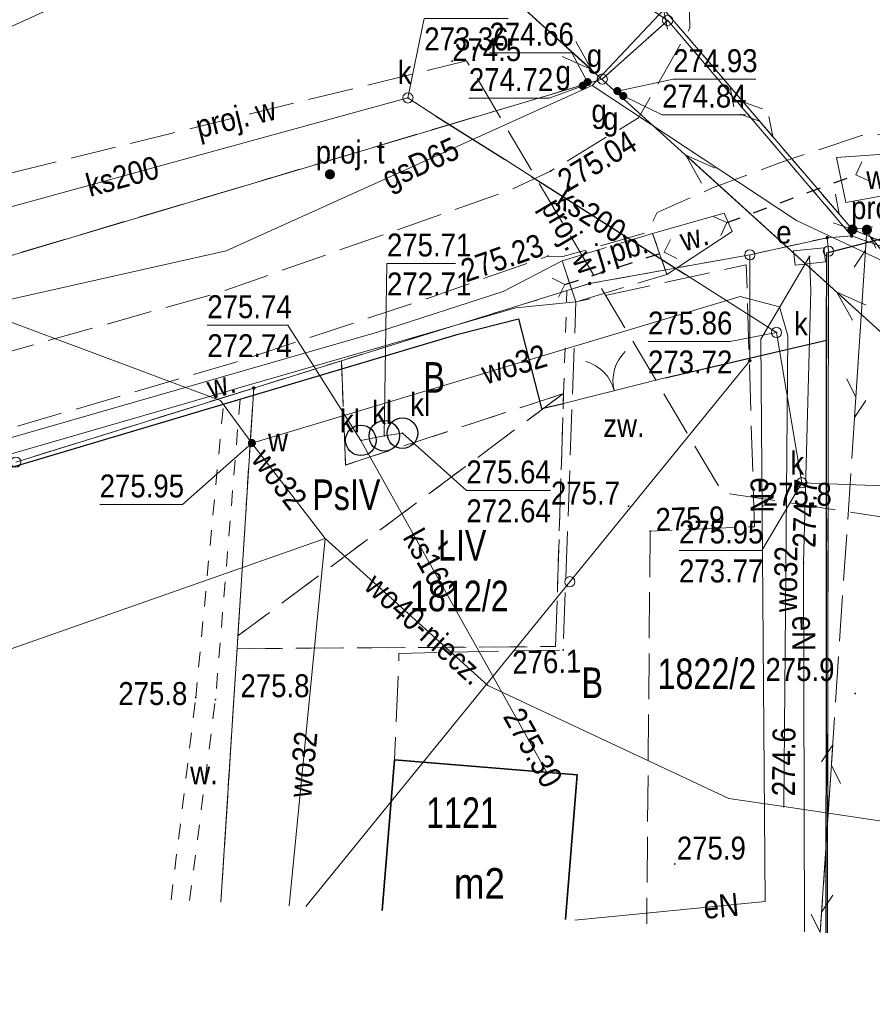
# Model space of a CAD drawing. Header units: metres. Extents: x 8377125 to 8377741, y 5529327 to 5529631.
# Tile 5 of 150: x 8377330 to 8377372, y 5529331 to 5529380. Entities that reach past the tile are written whole.
import ezdxf
from ezdxf.enums import TextEntityAlignment as Align

# ---------------------------------------------------------------- set-up
doc = ezdxf.new("R2010")
doc.units = ezdxf.units.M
doc.header["$MEASUREMENT"] = 0
for name, pattern in [('0.75_0.75', [1.5, 0.75, -0.75]), ('2.25_0.75', [3, 2.25, -0.75]), ('219-1000', [0]), ('egkk-1000', [3, 2.25, -0.75]), ('egug-1000', [1.5, 0.75, -0.75]), ('otkz_1000', [1.4, 0.7, -0.7]), ('otob_1000', [0]), ('suep_nn_1000', [0])]:
    doc.linetypes.add(name, pattern=pattern)
doc.layers.get('0').update_dxf_attribs({"color": 2})
for name, color, linetype, lineweight in [('202-punkt graniczny', 7, 'Continuous', 0), ('210-oznaczenie konturu użytku gruntowego', 7, 'Continuous', 0), ('211-numer działki ewidencyjnej', 7, 'Continuous', 0), ('217-kontur klasyfikacyjny', 7, 'Continuous', 0), ('218-kontur użytku gruntowego', 7, 'Continuous', 0), ('219-działka ewidencyjna', 7, 'Continuous', 0), ('312-budynek ewidencyjny', 7, 'Continuous', 0), ('312-oznaczenie budynku ewidencyjnego', 7, 'Continuous', 0), ('312-oznaczenie budynku ewidencyjnego-Atr117', 7, 'Continuous', 0), ('jezdnia', 7, 'Continuous', 0), ('jezdnia-Atr17', 7, 'Continuous', 0), ('pikieta naturalna', 7, 'Continuous', 0), ('pikieta naturalna-Atr2', 7, 'Continuous', 0), ('pikieta sztuczna', 7, 'Continuous', 0), ('pikieta sztuczna-Atr2', 7, 'Continuous', 0), ('przewód elektroenergetyczny niskiego napięcia', 7, 'Continuous', 0), ('przewód elektroenergetyczny podziemny', 7, 'Continuous', 0), ('przewód elektroenergetyczny podziemny-Atr1', 7, 'Continuous', 0), ('przewód gazowy', 7, 'Continuous', 0), ('przewód gazowy-Atr1', 7, 'Continuous', 0), ('przewód kanalizacyjny', 7, 'Continuous', 0), ('przewód kanalizacyjny-Atr1', 7, 'Continuous', 0), ('przewód telekomunikacyjny napowietrzny - ob. projektowany', 7, 'Continuous', 0), ('przewód wodociągowy', 7, 'Continuous', 0), ('przewód wodociągowy-Atr1', 7, 'Continuous', 0), ('rzędna', 7, 'Continuous', 0), ('rzędna-Atr2', 7, 'Continuous', 0), ('słupek telekomunikacyjny - ob. projektowany', 7, 'Continuous', 0), ('słupek telekomunikacyjny - ob. projektowany-Atr17', 7, 'Continuous', 0)]:
    doc.layers.add(name, color=color, linetype=linetype, lineweight=lineweight)
for name, color, linetype in [('203-punkt graniczny', 7, 'Continuous'), ('brama', 7, 'Continuous'), ('gazowe urządzenie techniczne', 7, 'Continuous'), ('gazowe urządzenie techniczne-Atr17', 7, 'Continuous'), ('obszar utwardzony', 7, 'Continuous'), ('obszar utwardzony-Atr17', 7, 'Continuous'), ('obudowa ochronna przewodu', 7, 'Continuous'), ('ogrodzenie trwałe', 7, 'Continuous'), ('osadnik  szambo', 7, 'Continuous'), ('osadnik  szambo-Atr17', 7, 'Continuous'), ('przepust', 7, 'Continuous'), ('przewód wodociągowy - ob. projektowany', 7, 'Continuous'), ('przewód wodociągowy - ob. projektowany-Atr1', 7, 'Continuous'), ('rzędna-Atr3', 7, 'Continuous'), ('rów melioracyjny (poligon)', 7, 'Continuous'), ('rów melioracyjny (poligon)-Atr17', 7, 'Continuous'), ('rów przydrożny (poligon)', 7, 'Continuous'), ('rów przydrożny (poligon)-Atr17', 7, 'Continuous'), ('studnia kanalizacyjna', 7, 'Continuous'), ('studnia kanalizacyjna-Atr17', 7, 'Continuous'), ('szafa elektroenergetyczna lub kontener', 7, 'Continuous'), ('szafa elektroenergetyczna lub kontener-Atr17', 7, 'Continuous'), ('zasuwa lub zawór', 7, 'Continuous'), ('zasuwa lub zawór-Atr17', 7, 'Continuous')]:
    doc.layers.add(name, color=color, linetype=linetype)
doc.styles.get("Standard").update_dxf_attribs({"font": 'Working1250.shx', "width": 0.75})
doc.linetypes.add('902-1000', pattern='A,5,0,[1,ksztalty.shx,S=1,R=0,X=0,Y=0],5', length=10)

# ---------------------------------------------------------------- blocks, each defined once
blk = doc.blocks.new('PW01')
at = {"linetype": 'Continuous', "lineweight": 13}
h = blk.add_hatch(color=0, dxfattribs=at)
edge = h.paths.add_edge_path()
edge.add_arc((0, 0), 0.045, 0, 360)
blk = doc.blocks.new('US25')
at = {"linetype": 'Continuous', "lineweight": 0}
h = blk.add_hatch(color=0, dxfattribs=at)
edge = h.paths.add_edge_path()
edge.add_arc((0, 0), 0.2, 0, 360)
blk = doc.blocks.new('SUKM')
at = {"color": 0, "linetype": 'Continuous'}
blk.add_circle((0, 0), 0.75, dxfattribs=at)
blk = doc.blocks.new('US15')
at = {"color": 0, "linetype": 'Continuous', "lineweight": 13}
blk.add_circle((0, 0), 0.25, dxfattribs=at)
blk = doc.blocks.new('US18')
at = {"color": 0, "linetype": 'Continuous', "lineweight": 13}
for p, q in [((-0.75, -0.35), (-0.75, 0.35)), ((-0.75, 0.35), (0.75, 0.35)), ((0.75, -0.35), (0.75, 0.35)), ((-0.75, -0.35), (0.75, -0.35))]:
    blk.add_line(p, q, dxfattribs=at)
blk = doc.blocks.new('SUEP1')
at = {"color": 0, "linetype": 'Continuous'}
for p, q in [((5, 0), (3.5, 0.5)), ((15, 0), (13.5, 0.5)), ((0, 0), (5, 0)), ((5, 0), (3.5, -0.5)), ((5, 0), (15, 0)), ((15, 0), (13.5, -0.5))]:
    blk.add_line(p, q, dxfattribs=at)
blk = doc.blocks.new('IB05')
at = {"color": 0, "linetype": 'Continuous', "lineweight": 13}
for q in [(0.495, 0.495), (0.495, -0.495)]:
    blk.add_line((0, 0), q, dxfattribs=at)
blk = doc.blocks.new('OK02')
at = {"color": 0, "linetype": 'Continuous', "lineweight": 0}
for centre, start, end in [((-2, 0), 0, 60), ((2, 0), 120, 180)]:
    blk.add_arc(centre, 2, start, end, dxfattribs=at)
blk = doc.blocks.new('US09')
at = {"linetype": 'Continuous', "lineweight": 0}
h = blk.add_hatch(color=0, dxfattribs=at)
edge = h.paths.add_edge_path()
edge.add_arc((0, 0), 0.25, 0, 360)
blk = doc.blocks.new('SUTP')
at = {"color": 0, "linetype": 'Continuous'}
for p, q in [((0, 0), (0.866, 0.5)), ((9.232, 0), (8.366, 0.5)), ((0, 0), (9.232, 0)), ((1.866, -0.5), (1, 0)), ((7.366, -0.5), (8.232, 0))]:
    blk.add_line(p, q, dxfattribs=at)
blk = doc.blocks.new('203')
at = {"linetype": 'Continuous', "lineweight": 0}
h = blk.add_hatch(color=0, dxfattribs=at)
edge = h.paths.add_edge_path()
edge.add_arc((0, 0), 0.09, 0, 360)
blk = doc.blocks.new('202')
at = {"color": 0, "linetype": 'Continuous', "lineweight": 0}
blk.add_circle((0, 0), 0.25, dxfattribs=at)

msp = doc.modelspace()

# ---------------------------------------------------------------- linework, layer by layer
at = {"layer": '217-kontur klasyfikacyjny', "color": 3, "linetype": 'egkk-1000', "lineweight": 18, "flags": 128}
for points in [[(8377361.72, 5529379.72), (8377345.1, 5529390.69)], [(8377358.51, 5529376.84), (8377361.72, 5529379.72)], [(8377327.13, 5529367.48), (8377358.51, 5529376.84)], [(8377370.75, 5529369.14), (8377369.55, 5529369.05)], [(8377387.39, 5529363.2), (8377370.75, 5529369.14)], [(8377369.55, 5529369.05), (8377369.61, 5529368.39)], [(8377369.61, 5529368.39), (8377369.558, 5529334.92)], [(8377345.7, 5529363.01), (8377341.4, 5529361.67)], [(8377345.91, 5529357.89), (8377345.7, 5529363.01)], [(8377341.4, 5529361.67), (8377329.72, 5529358.03)], [(8377340.62, 5529349.5), (8377341.4, 5529361.67)], [(8377356.61, 5529361.4), (8377340.62, 5529349.5)], [(8377356.61, 5529361.4), (8377345.91, 5529357.89)], [(8377356.22, 5529348.98), (8377356.61, 5529361.4)], [(8377340.62, 5529349.5), (8377340.58, 5529348.87)], [(8377339.788, 5529336.423), (8377340.58, 5529348.87)], [(8377340.58, 5529348.87), (8377356.22, 5529348.98)]]:
    msp.add_lwpolyline(points, dxfattribs=at)
at = {"layer": '218-kontur użytku gruntowego', "color": 3, "linetype": 'egug-1000', "lineweight": 18, "flags": 128}
for points in [[(8377345.1, 5529390.69), (8377361.72, 5529379.72)], [(8377358.51, 5529376.84), (8377361.72, 5529379.72)], [(8377361.72, 5529379.72), (8377370.75, 5529369.14)], [(8377327.13, 5529367.48), (8377358.51, 5529376.84)], [(8377370.75, 5529369.14), (8377369.55, 5529369.05)], [(8377387.39, 5529363.2), (8377370.75, 5529369.14)], [(8377369.55, 5529369.05), (8377365.75, 5529368.21)], [(8377369.61, 5529368.39), (8377369.55, 5529369.05)], [(8377365.75, 5529368.21), (8377357.89, 5529366.8)], [(8377369.558, 5529334.92), (8377369.61, 5529368.39)], [(8377357.89, 5529366.8), (8377356.77, 5529366.45)], [(8377356.77, 5529366.45), (8377345.7, 5529363.01)], [(8377356.61, 5529361.4), (8377356.77, 5529366.45)], [(8377345.7, 5529363.01), (8377341.4, 5529361.67)], [(8377345.7, 5529363.01), (8377345.91, 5529357.89)], [(8377341.4, 5529361.67), (8377329.72, 5529358.03)], [(8377340.62, 5529349.5), (8377341.4, 5529361.67)], [(8377356.61, 5529361.4), (8377340.62, 5529349.5)], [(8377345.91, 5529357.89), (8377356.61, 5529361.4)], [(8377356.61, 5529361.4), (8377356.22, 5529348.98)], [(8377340.58, 5529348.87), (8377340.62, 5529349.5)], [(8377340.58, 5529348.87), (8377339.788, 5529336.423)], [(8377356.22, 5529348.98), (8377340.58, 5529348.87)]]:
    msp.add_lwpolyline(points, dxfattribs=at)
at = {"layer": '219-działka ewidencyjna', "color": 7, "linetype": '219-1000', "lineweight": 18, "flags": 128}
for points in [[(8377361.72, 5529379.72), (8377345.1, 5529390.69)], [(8377361.72, 5529379.72), (8377358.51, 5529376.84)], [(8377370.75, 5529369.14), (8377361.72, 5529379.72)], [(8377358.51, 5529376.84), (8377327.13, 5529367.48)], [(8377370.75, 5529369.14), (8377369.55, 5529369.05)], [(8377387.39, 5529363.2), (8377370.75, 5529369.14)], [(8377369.55, 5529369.05), (8377365.75, 5529368.21)], [(8377369.55, 5529369.05), (8377369.61, 5529368.39)], [(8377365.75, 5529368.21), (8377357.89, 5529366.8)], [(8377365.75, 5529363.01), (8377365.75, 5529368.21)], [(8377369.562, 5529334.92), (8377369.61, 5529368.39)], [(8377357.89, 5529366.8), (8377341.4, 5529361.67)], [(8377365.75, 5529363.01), (8377356.92, 5529352.16)], [(8377329.72, 5529358.03), (8377341.4, 5529361.67)], [(8377339.789, 5529336.423), (8377341.4, 5529361.67)], [(8377356.92, 5529352.16), (8377343.952, 5529336.213)]]:
    msp.add_lwpolyline(points, dxfattribs=at)
at = {"layer": '312-budynek ewidencyjny', "color": 7, "linetype": 'Continuous', "lineweight": 35, "flags": 128}
for points in [[(8377347.708, 5529336.024), (8377348.31, 5529343.41)], [(8377348.31, 5529343.41), (8377357.28, 5529342.68)], [(8377357.28, 5529342.68), (8377356.7, 5529335.57)]]:
    msp.add_lwpolyline(points, dxfattribs=at)
at = {"layer": 'brama', "color": 7, "linetype": 'otob_1000', "lineweight": 18, "flags": 128}
msp.add_lwpolyline([(8377356.6, 5529360.91), (8377361.59, 5529362.17)], dxfattribs=at)
at = {"layer": 'jezdnia', "color": 7, "linetype": '2.25_0.75', "lineweight": 18, "flags": 128}
for points in [[(8377277.695, 5529361.961), (8377278.2, 5529361.93), (8377293.63, 5529360.9), (8377310.5, 5529360.48), (8377319.37, 5529361.35), (8377328.22, 5529363.13), (8377339.71, 5529366.36), (8377354.04, 5529371.41), (8377355.97, 5529372.32), (8377360.29, 5529374.94), (8377362.8, 5529379.34), (8377362.77, 5529380.92), (8377362.54, 5529383), (8377360.4, 5529384.47), (8377349.64, 5529391.82), (8377340.62, 5529398.14), (8377334.24, 5529403.03), (8377329.71, 5529406.95), (8377325.37, 5529411.15), (8377320.6, 5529417.47), (8377313.93, 5529425.79), (8377310.72, 5529429.36), (8377307.38, 5529433.92), (8377292.91, 5529457.08), (8377290.29, 5529460.98), (8377287.39, 5529465.53), (8377285.2, 5529468.73), (8377280.871, 5529475.584)], [(8377443.04, 5529345.94), (8377433.33, 5529347.99), (8377429.84, 5529348.86), (8377424.97, 5529350.27), (8377417.41, 5529352.72), (8377412.73, 5529354.53), (8377406.32, 5529357.3), (8377399.1, 5529360.76), (8377391.2, 5529364.89), (8377382.64, 5529369.9), (8377376.04, 5529374.16), (8377373.14, 5529374.17), (8377371.24, 5529374.06), (8377367.31, 5529372.76), (8377363.92, 5529371.49), (8377361.2, 5529370.29), (8377360.71, 5529369.31), (8377356.58, 5529368.12), (8377355.84, 5529368.15), (8377349.93, 5529366.07), (8377340.52, 5529362.94), (8377329.56, 5529359.72), (8377319.73, 5529357.63), (8377318.78, 5529356.47), (8377313.35, 5529356.09), (8377312.67, 5529356.92), (8377309.78, 5529356.91), (8377294.03, 5529357.27), (8377288.38, 5529357.61), (8377277.604, 5529358.697)]]:
    msp.add_lwpolyline(points, dxfattribs=at)
msp.add_lwpolyline([(8377356.54, 5529367.91), (8377360.98, 5529369.26), (8377361.68, 5529367.25), (8377357.21, 5529365.9)], close=True, dxfattribs=at)
at = {"layer": 'obszar utwardzony', "color": 7, "linetype": '2.25_0.75', "lineweight": 18, "flags": 128}
for points in [[(8377356.7, 5529335.57), (8377357.28, 5529342.68), (8377348.31, 5529343.41), (8377348.53, 5529348.64), (8377356.59, 5529348.81), (8377357.21, 5529365.9), (8377365.58, 5529367.72), (8377365.98, 5529354.86), (8377360.86, 5529354.64)], [(8377360.86, 5529354.64), (8377360.693, 5529335.368)]]:
    msp.add_lwpolyline(points, dxfattribs=at)
at = {"layer": 'obudowa ochronna przewodu', "color": 7, "linetype": 'Continuous', "lineweight": 25, "flags": 128}
for points in [[(8377350.33, 5529375.04), (8377353.71, 5529372.9)], [(8377355.03, 5529372.05), (8377362.59, 5529367.24)]]:
    msp.add_lwpolyline(points, dxfattribs=at)
at = {"layer": 'ogrodzenie trwałe', "color": 7, "linetype": '902-1000', "lineweight": 25, "flags": 128}
for points in [[(8377369.501, 5529334.923), (8377369.52, 5529348.41), (8377369.51, 5529364.02), (8377369.53, 5529368.31), (8377376.5, 5529370.11), (8377382.55, 5529366.38)], [(8377318.96, 5529354.84), (8377329.81, 5529357.87), (8377351.43, 5529364.31), (8377354.39, 5529365.07), (8377355.53, 5529360.66), (8377356.6, 5529360.91)], [(8377361.59, 5529362.17), (8377369.51, 5529364.02)]]:
    msp.add_lwpolyline(points, dxfattribs=at)
at = {"layer": 'przepust', "color": 7, "linetype": 'otkz_1000', "lineweight": 25, "flags": 128}
for points in [[(8377364.62, 5529369.79), (8377370.96, 5529372.14)], [(8377356.67, 5529366.75), (8377361.54, 5529368.34)]]:
    msp.add_lwpolyline(points, dxfattribs=at)
at = {"layer": 'przewód elektroenergetyczny niskiego napięcia', "color": 1, "linetype": 'suep_nn_1000', "lineweight": 18, "flags": 128}
for points in [[(8377311.29, 5529371.1), (8377346.87, 5529387.38)], [(8377346.87, 5529387.38), (8377373.72, 5529363.02)]]:
    msp.add_lwpolyline(points, dxfattribs=at)
at = {"layer": 'przewód elektroenergetyczny podziemny', "color": 1, "linetype": 'Continuous', "lineweight": 18, "flags": 128}
for points in [[(8377368.68, 5529368.13), (8377366.3, 5529364.07), (8377366.51, 5529336.46), (8377357.169, 5529335.546)], [(8377368.68, 5529368.13), (8377368.75, 5529366.45), (8377368.39, 5529353.08), (8377368.436, 5529334.977)]]:
    msp.add_lwpolyline(points, dxfattribs=at)
at = {"layer": 'przewód gazowy', "color": 40, "linetype": 'Continuous', "lineweight": 18}
msp.add_lwpolyline([(8377363.946, 5529436.866), (8377368.85, 5529427.14), (8377381.93, 5529403.5), (8377368.17, 5529387.31), (8377358.01, 5529376.53), (8377340.05, 5529368.4), (8377322.27, 5529364.42), (8377309.89, 5529364.81), (8377296.54, 5529365.5), (8377284.11, 5529366.36), (8377284.09, 5529354.43), (8377277.478, 5529354.194)], dxfattribs=at)
at = {"layer": 'przewód gazowy', "color": 40, "linetype": 'Continuous', "lineweight": 18, "flags": 128}
msp.add_lwpolyline([(8377486.884, 5529333.371), (8377474.78, 5529334.12), (8377452.92, 5529336.07), (8377445.38, 5529338.04), (8377414.46, 5529348.67), (8377413.3, 5529349.12), (8377398.22, 5529354.88), (8377386.95, 5529361.02), (8377368.05, 5529369.9), (8377358.01, 5529376.53)], dxfattribs=at)
at = {"layer": 'przewód kanalizacyjny', "color": 34, "linetype": 'Continuous', "lineweight": 18, "flags": 128}
for points in [[(8377415.98, 5529350.86), (8377388.49, 5529363.3), (8377388.32, 5529362.55), (8377387.42, 5529358.67), (8377386.88, 5529356.33), (8377368.31, 5529357.02), (8377367.06, 5529364.4), (8377362.59, 5529367.24), (8377355.03, 5529372.05), (8377353.71, 5529372.9), (8377350.33, 5529375.04), (8377348.97, 5529375.91), (8377314.1, 5529366.35), (8377306.95, 5529367.76), (8377304.04, 5529368.36), (8377296.38, 5529369.89), (8377292.42, 5529370.68), (8377285.59, 5529372.04)], [(8377348.7, 5529359.45), (8377347.81, 5529359.32), (8377346.66, 5529359.1), (8377355.79, 5529342.8)]]:
    msp.add_lwpolyline(points, dxfattribs=at)
at = {"layer": 'przewód telekomunikacyjny napowietrzny - ob. projektowany', "color": 30, "linetype": '2.25_0.75', "lineweight": 18, "flags": 128}
for points in [[(8377370.79, 5529369.45), (8377360.87, 5529381.03)], [(8377371.5, 5529369.44), (8377369.21, 5529334.938)], [(8377413.98, 5529351.78), (8377370.79, 5529369.45)]]:
    msp.add_lwpolyline(points, dxfattribs=at)
at = {"layer": 'przewód wodociągowy', "color": 5, "linetype": 'Continuous', "lineweight": 18, "flags": 128}
for points in [[(8377278.836, 5529402.776), (8377286.51, 5529385.28), (8377308.09, 5529374.21), (8377318.58, 5529368.97), (8377339.76, 5529361.06), (8377341.31, 5529358.97)], [(8377367.42, 5529341.12), (8377367.62, 5529364.23), (8377367.21, 5529365.66), (8377365.28, 5529366.17), (8377341.31, 5529358.97)], [(8377343.143, 5529336.254), (8377344.9, 5529354.28), (8377341.31, 5529358.97)], [(8377311.31, 5529342.48), (8377344.9, 5529354.28)], [(8377344.9, 5529354.28), (8377352.89, 5529347.06), (8377364.72, 5529341.52), (8377367.42, 5529341.12)], [(8377367.42, 5529341.12), (8377382.4, 5529338.88), (8377395.1, 5529337.24)]]:
    msp.add_lwpolyline(points, dxfattribs=at)
at = {"layer": 'przewód wodociągowy - ob. projektowany', "color": 5, "linetype": '2.25_0.75', "lineweight": 18, "flags": 128}
msp.add_lwpolyline([(8377298.43, 5529371.79), (8377302.78, 5529371.43), (8377313.04, 5529374.82), (8377321.64, 5529370.3), (8377351.85, 5529377.74), (8377364.41, 5529356.53), (8377404.51, 5529350.46), (8377438.66, 5529338.04), (8377439.025, 5529331.413)], dxfattribs=at)
at = {"layer": 'rzędna-Atr2', "color": 7, "flags": 128}
for points in [[(8377348.97, 5529375.91), (8377349.77, 5529379.81), (8377353.894, 5529379.81)], [(8377357.79, 5529376.69), (8377357.01, 5529378.13), (8377352.97, 5529378.13)], [(8377359.25, 5529376.25), (8377361.99, 5529376.83), (8377366.048, 5529376.83)], [(8377357.55, 5529376.51), (8377355.91, 5529375.9), (8377351.96, 5529375.9)], [(8377359.54, 5529376.01), (8377361.45, 5529375.09), (8377365.532, 5529375.09)], [(8377347.81, 5529359.32), (8377347.94, 5529367.78), (8377351.304, 5529367.78)], [(8377346.66, 5529359.1), (8377343.07, 5529364.75), (8377339.12, 5529364.75)], [(8377367.06, 5529364.4), (8377364.79, 5529363.95), (8377360.754, 5529363.95)], [(8377348.7, 5529359.45), (8377351.84, 5529356.64), (8377355.964, 5529356.64)], [(8377341.31, 5529358.97), (8377337.9, 5529355.95), (8377333.837, 5529355.95)], [(8377368.31, 5529357.02), (8377366.34, 5529353.69), (8377362.277, 5529353.69)]]:
    msp.add_lwpolyline(points, dxfattribs=at)
at = {"layer": 'rów melioracyjny (poligon)', "color": 7, "linetype": '0.75_0.75', "lineweight": 18, "flags": 128}
for points in [[(8377338.55, 5529346.47), (8377339.97, 5529361.47), (8377340.78, 5529361.71), (8377339.52, 5529346.37), (8377338.252, 5529336.501)], [(8377337.344, 5529336.547), (8377338.55, 5529346.47)]]:
    msp.add_lwpolyline(points, dxfattribs=at)
at = {"layer": 'rów przydrożny (poligon)', "color": 7, "linetype": 'Continuous', "lineweight": 18, "flags": 128}
for points in [[(8377373.26, 5529373.21), (8377373.44, 5529371.31), (8377370.46, 5529370.78), (8377370, 5529372.99)], [(8377360.98, 5529369.26), (8377364.5, 5529370.26), (8377364.88, 5529369.36), (8377361.68, 5529367.25)], [(8377356.54, 5529367.91), (8377357.21, 5529365.9), (8377354.26, 5529365.61), (8377347.66, 5529363.7), (8377340.78, 5529361.71), (8377339.97, 5529361.47), (8377324.96, 5529357.13), (8377324.78, 5529357.89), (8377347.47, 5529364.41), (8377353.64, 5529366.41)]]:
    msp.add_lwpolyline(points, close=True, dxfattribs=at)

# ---------------------------------------------------------------- block references
at = {"layer": '202-punkt graniczny', "color": 7, "linetype": 'Continuous', "lineweight": 18}
for p in [(8377361.72, 5529379.72), (8377358.51, 5529376.84), (8377369.61, 5529368.39), (8377365.75, 5529368.21), (8377329.72, 5529358.03), (8377356.92, 5529352.16)]:
    msp.add_blockref('202', p, dxfattribs=at)
at = {"layer": '203-punkt graniczny', "color": 7, "linetype": 'Continuous', "lineweight": 18}
for p in [(8377369.55, 5529369.05), (8377370.75, 5529369.14), (8377357.89, 5529366.8), (8377365.75, 5529363.01), (8377341.4, 5529361.67)]:
    msp.add_blockref('203', p, dxfattribs=at)
at = {"layer": 'brama', "color": 7, "linetype": 'Continuous', "lineweight": 18, "rotation": 14.171}
msp.add_blockref('OK02', (8377359.095, 5529361.54), dxfattribs=at)
at = {"layer": 'gazowe urządzenie techniczne', "color": 40, "linetype": 'Continuous', "lineweight": 18}
for p in [(8377357.79, 5529376.69), (8377359.25, 5529376.25)]:
    msp.add_blockref('US25', p, dxfattribs=at)
at = {"layer": 'osadnik  szambo', "color": 34, "linetype": 'Continuous', "lineweight": 18}
for p in [(8377347.81, 5529359.32), (8377348.7, 5529359.45), (8377346.66, 5529359.1)]:
    msp.add_blockref('SUKM', p, dxfattribs=at)
at = {"layer": 'pikieta naturalna', "color": 7, "linetype": 'Continuous', "lineweight": 13}
for p in [(8377351.14, 5529377.72), (8377359.8, 5529355.87), (8377366.39, 5529355.89), (8377360.86, 5529354.64), (8377356.59, 5529348.81), (8377338.55, 5529346.47), (8377339.52, 5529346.37), (8377370.92, 5529346.67), (8377362.07, 5529338.3)]:
    msp.add_blockref('PW01', p, dxfattribs=at)
at = {"layer": 'pikieta sztuczna', "color": 7, "linetype": 'Continuous', "lineweight": 13}
for p in [(8377355.97, 5529372.32), (8377355.84, 5529368.15)]:
    msp.add_blockref('PW01', p, dxfattribs=at)
at = {"layer": 'przepust', "color": 7, "linetype": 'Continuous', "lineweight": 25}
for p, rotation in [((8377370.96, 5529372.14), 20.33800000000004), ((8377364.62, 5529369.79), 200.338), ((8377361.54, 5529368.34), 18.08100000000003), ((8377356.67, 5529366.75), 198.0809999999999)]:
    msp.add_blockref('IB05', p, dxfattribs=dict(at, rotation=rotation))
at = {"layer": 'przewód elektroenergetyczny niskiego napięcia', "color": 1, "linetype": 'Continuous', "lineweight": 18}
for p, rotation in [((8377346.87, 5529387.38), 317.784), ((8377373.72, 5529363.02), 137.784)]:
    msp.add_blockref('SUEP1', p, dxfattribs=dict(at, rotation=rotation))
at = {"layer": 'przewód telekomunikacyjny napowietrzny - ob. projektowany', "color": 30, "linetype": 'Continuous', "lineweight": 18}
for p, rotation in [((8377360.87, 5529381.03), 310.585), ((8377370.79, 5529369.45), 130.585), ((8377370.79, 5529369.45), 337.749), ((8377371.5, 5529369.44), 266.203), ((8377369.21, 5529334.938), 86.203)]:
    msp.add_blockref('SUTP', p, dxfattribs=dict(at, rotation=rotation))
at = {"layer": 'rzędna', "color": 40, "linetype": 'Continuous', "lineweight": 18}
for p in [(8377357.55, 5529376.51), (8377357.79, 5529376.69), (8377359.25, 5529376.25), (8377359.54, 5529376.01)]:
    msp.add_blockref('PW01', p, dxfattribs=at)
at = {"layer": 'rzędna', "color": 34, "linetype": 'Continuous', "lineweight": 18}
for p in [(8377348.97, 5529375.91), (8377367.06, 5529364.4), (8377348.7, 5529359.45), (8377346.66, 5529359.1), (8377347.81, 5529359.32), (8377368.31, 5529357.02), (8377355.79, 5529342.8)]:
    msp.add_blockref('PW01', p, dxfattribs=at)
at = {"layer": 'rzędna', "color": 1, "linetype": 'Continuous', "lineweight": 18}
for p in [(8377368.68, 5529368.13), (8377368.39, 5529353.08)]:
    msp.add_blockref('PW01', p, dxfattribs=at)
at = {"layer": 'rzędna', "color": 5, "linetype": 'Continuous', "lineweight": 18}
for p in [(8377341.31, 5529358.97), (8377367.42, 5529341.12)]:
    msp.add_blockref('PW01', p, dxfattribs=at)
at = {"layer": 'studnia kanalizacyjna', "color": 34, "linetype": 'Continuous', "lineweight": 18}
for p in [(8377348.97, 5529375.91), (8377367.06, 5529364.4), (8377368.31, 5529357.02)]:
    msp.add_blockref('US15', p, dxfattribs=at)
at = {"layer": 'szafa elektroenergetyczna lub kontener', "color": 1, "linetype": 'Continuous', "lineweight": 18, "rotation": 186.1699999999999}
msp.add_blockref('US18', (8377368.68, 5529368.13), dxfattribs=at)
at = {"layer": 'słupek telekomunikacyjny - ob. projektowany', "color": 30, "linetype": 'Continuous', "lineweight": 18}
for p in [(8377345.14, 5529372.16), (8377370.79, 5529369.45), (8377371.5, 5529369.44)]:
    msp.add_blockref('US09', p, dxfattribs=at)
at = {"layer": 'zasuwa lub zawór', "color": 40, "linetype": 'Continuous', "lineweight": 18}
for p in [(8377357.55, 5529376.51), (8377359.54, 5529376.01)]:
    msp.add_blockref('US25', p, dxfattribs=at)
at = {"layer": 'zasuwa lub zawór', "color": 5, "linetype": 'Continuous', "lineweight": 18}
msp.add_blockref('US25', (8377341.31, 5529358.97), dxfattribs=at)

# ---------------------------------------------------------------- texts
at = {"layer": '210-oznaczenie konturu użytku gruntowego', "color": 3, "linetype": 'Continuous', "lineweight": 18, "width": 0.79}
for s, p in [('B', (8377349.73, 5529361.44)), ('PsIV', (8377344.27, 5529355.68)), ('ŁIV', (8377350.44, 5529353.2)), ('B', (8377357.49, 5529346.45))]:
    msp.add_text(s, height=1.5, dxfattribs=at).set_placement(p)
at = {"layer": '211-numer działki ewidencyjnej', "color": 7, "linetype": 'Continuous', "lineweight": 18, "width": 0.79}
msp.add_text('1812/2', height=1.5, dxfattribs=at).set_placement((8377349.07, 5529352.21), align=Align.TOP_LEFT)
msp.add_text('1822/2', height=1.5, dxfattribs=at).set_placement((8377361.22, 5529346.89))
at = {"layer": '312-oznaczenie budynku ewidencyjnego', "color": 7, "linetype": 'Continuous', "lineweight": 18, "width": 0.79}
msp.add_text('1121', height=1.5, dxfattribs=at).set_placement((8377349.86, 5529340.07))
at = {"layer": '312-oznaczenie budynku ewidencyjnego-Atr117', "color": 7, "width": 0.9}
msp.add_text('m2', height=1.5, dxfattribs=at).set_placement((8377352.48, 5529337.35), align=Align.MIDDLE_CENTER)
at = {"layer": 'gazowe urządzenie techniczne-Atr17', "color": 40, "width": 0.9}
msp.add_text('g', height=1.125, dxfattribs=at).set_placement((8377358.13, 5529377.43), align=Align.CENTER)
msp.add_text('g', height=1.125, dxfattribs=at).set_placement((8377358.73, 5529375.84), align=Align.TOP_RIGHT)
at = {"layer": 'jezdnia-Atr17', "color": 7, "width": 0.9}
msp.add_text('j.pb.', height=1.125, rotation=16.912, dxfattribs=at).set_placement((8377358.4, 5529367.6))
at = {"layer": 'obszar utwardzony-Atr17', "color": 7, "width": 0.9}
msp.add_text('zw.', height=1.125, dxfattribs=at).set_placement((8377358.56, 5529359.27))
msp.add_text('zw.', height=1.125, dxfattribs=at).set_placement((8377358.56, 5529359.27))
at = {"layer": 'osadnik  szambo-Atr17', "color": 34, "width": 0.9}
for p in [(8377349.08, 5529360.3), (8377347.21, 5529359.91), (8377345.63, 5529359.49)]:
    msp.add_text('kl', height=1.125, dxfattribs=at).set_placement(p)
at = {"layer": 'pikieta naturalna-Atr2', "color": 7, "width": 0.9}
for s, p in [('274.5', (8377351.14, 5529377.72)), ('275.8', (8377366.39, 5529355.89)), ('275.8', (8377340.75, 5529346.49)), ('275.9', (8377362.17, 5529338.52))]:
    msp.add_text(s, height=1.125, dxfattribs=at).set_placement(p)
msp.add_text('275.7', height=1.125, dxfattribs=at).set_placement((8377359.38, 5529355.95), align=Align.RIGHT)
msp.add_text('275.9', height=1.125, rotation=1.536, dxfattribs=at).set_placement((8377361.14, 5529354.65))
msp.add_text('276.1', height=1.125, rotation=1.208, dxfattribs=at).set_placement((8377354.08, 5529348.76), align=Align.TOP_LEFT)
msp.add_text('275.9', height=1.125, dxfattribs=at).set_placement((8377366.52, 5529347.85), align=Align.MIDDLE_LEFT)
msp.add_text('275.8', height=1.125, dxfattribs=at).set_placement((8377338.14, 5529346.67), align=Align.MIDDLE_RIGHT)
at = {"layer": 'pikieta sztuczna-Atr2', "color": 7, "width": 0.9}
msp.add_text('275.04', height=1.125, rotation=31.236, dxfattribs=at).set_placement((8377356.19, 5529372.22), align=Align.TOP_LEFT)
msp.add_text('275.23', height=1.125, rotation=19.389, dxfattribs=at).set_placement((8377355.73, 5529368.22), align=Align.RIGHT)
at = {"layer": 'przewód elektroenergetyczny podziemny-Atr1', "color": 1, "width": 0.9}
for rotation, p in [(270.435, (8377366.35, 5529357.28)), (270.146, (8377368.4, 5529350.49)), (5.589, (8377363.48, 5529336.16))]:
    msp.add_text('eN', height=1.125, rotation=rotation, dxfattribs=at).set_placement(p, align=Align.MIDDLE_LEFT)
at = {"layer": 'przewód gazowy-Atr1', "color": 40, "width": 0.9}
msp.add_text('gsD65', height=1.125, rotation=24.355, dxfattribs=at).set_placement((8377349.58, 5529372.71), align=Align.MIDDLE_CENTER)
at = {"layer": 'przewód kanalizacyjny-Atr1', "color": 34, "width": 0.9}
for s, rotation, p in [('ks200', 15.331, (8377333.21, 5529371.59)), ('ks200', 327.534, (8377356.45, 5529371.15)), ('ks160', 299.254, (8377349.18, 5529354.61))]:
    msp.add_text(s, height=1.125, rotation=rotation, dxfattribs=at).set_placement(p, align=Align.MIDDLE_LEFT)
at = {"layer": 'przewód wodociągowy - ob. projektowany-Atr1', "color": 5, "width": 0.9}
for rotation, p in [(13.835, (8377338.58, 5529374.47)), (300.632, (8377355.93, 5529370.85))]:
    msp.add_text('proj. w', height=1.125, rotation=rotation, dxfattribs=at).set_placement(p, align=Align.MIDDLE_LEFT)
at = {"layer": 'przewód wodociągowy-Atr1', "color": 5, "width": 0.9}
for s, rotation, p in [('wo32', 16.719, (8377352.63, 5529362.37)), ('wo32', 307.433, (8377341.68, 5529358.49)), ('wo32', 89.504, (8377367.503, 5529350.67)), ('wo40-niecz.', 317.898, (8377347.129, 5529352.265)), ('wo32', 84.432, (8377343.66, 5529341.58))]:
    msp.add_text(s, height=1.125, rotation=rotation, dxfattribs=at).set_placement(p, align=Align.MIDDLE_LEFT)
at = {"layer": 'rzędna-Atr2', "color": 40, "width": 0.9}
for s, p in [('274.66', (8377352.97, 5529378.141)), ('274.93', (8377361.99, 5529376.841)), ('274.72', (8377351.96, 5529375.911)), ('274.84', (8377361.45, 5529375.101))]:
    msp.add_text(s, height=1.125, dxfattribs=at).set_placement(p, align=Align.BOTTOM_LEFT)
at = {"layer": 'rzędna-Atr2', "color": 34, "width": 0.9}
for s, p in [('275.71', (8377347.94, 5529367.791)), ('275.74', (8377339.12, 5529364.761)), ('275.86', (8377360.754, 5529363.961)), ('275.64', (8377351.84, 5529356.651)), ('275.95', (8377362.277, 5529353.701))]:
    msp.add_text(s, height=1.125, dxfattribs=at).set_placement(p, align=Align.BOTTOM_LEFT)
at = {"layer": 'rzędna-Atr2', "color": 5, "width": 0.9}
msp.add_text('275.95', height=1.125, dxfattribs=at).set_placement((8377333.837, 5529355.961), align=Align.BOTTOM_LEFT)
at = {"layer": 'rzędna-Atr2', "color": 1, "width": 0.9}
msp.add_text('274.7', height=1.125, rotation=88.457, dxfattribs=at).set_placement((8377368.41, 5529353.83), align=Align.MIDDLE_LEFT)
at = {"layer": 'rzędna-Atr2', "color": 34, "width": 0.9}
msp.add_text('275.30', height=1.125, rotation=299.254, dxfattribs=at).set_placement((8377354.1, 5529345.82), align=Align.MIDDLE_LEFT)
at = {"layer": 'rzędna-Atr2', "color": 5, "width": 0.9}
msp.add_text('274.6', height=1.125, rotation=89.454, dxfattribs=at).set_placement((8377367.4, 5529341.63), align=Align.MIDDLE_LEFT)
at = {"layer": 'rzędna-Atr3', "color": 34, "width": 0.9}
for s, p in [('273.36', (8377349.77, 5529377.909)), ('272.71', (8377347.94, 5529365.879)), ('272.74', (8377339.12, 5529362.849)), ('273.72', (8377360.754, 5529362.049)), ('272.64', (8377351.84, 5529354.739)), ('273.77', (8377362.277, 5529351.789))]:
    msp.add_text(s, height=1.125, dxfattribs=at).set_placement(p, align=Align.BOTTOM_LEFT)
at = {"layer": 'rów melioracyjny (poligon)-Atr17', "color": 7, "width": 0.9}
msp.add_text('w.', height=1.125, dxfattribs=at).set_placement((8377338.28, 5529342.22))
msp.add_text('w.', height=1.125, dxfattribs=at).set_placement((8377338.28, 5529342.22))
at = {"layer": 'rów przydrożny (poligon)-Atr17', "color": 7, "width": 0.9}
msp.add_text('w.', height=1.125, dxfattribs=at).set_placement((8377371.47, 5529371.44))
for rotation, p in [(15.859, (8377363.02, 5529369.09)), (16.032, (8377339.8, 5529361.84))]:
    msp.add_text('w.', height=1.125, rotation=rotation, dxfattribs=at).set_placement(p, align=Align.MIDDLE_CENTER)
at = {"layer": 'studnia kanalizacyjna-Atr17', "color": 34, "width": 0.9}
for p in [(8377348.47, 5529376.6), (8377367.92, 5529364.26), (8377367.74, 5529357.42)]:
    msp.add_text('k', height=1.125, dxfattribs=at).set_placement(p)
at = {"layer": 'szafa elektroenergetyczna lub kontener-Atr17', "color": 1, "width": 0.9}
msp.add_text('e', height=1.125, dxfattribs=at).set_placement((8377367.05, 5529368.76))
at = {"layer": 'słupek telekomunikacyjny - ob. projektowany-Atr17', "color": 30, "width": 0.9}
for p in [(8377344.44, 5529372.69), (8377370.72, 5529369.96)]:
    msp.add_text('proj. t', height=1.125, dxfattribs=at).set_placement(p)
at = {"layer": 'zasuwa lub zawór-Atr17', "color": 40, "width": 0.9}
msp.add_text('g', height=1.125, dxfattribs=at).set_placement((8377356.97, 5529376.62), align=Align.RIGHT)
msp.add_text('g', height=1.125, dxfattribs=at).set_placement((8377359.3, 5529375.47), align=Align.TOP_RIGHT)
at = {"layer": 'zasuwa lub zawór-Atr17', "color": 5, "width": 0.9}
msp.add_text('w', height=1.125, dxfattribs=at).set_placement((8377342.1, 5529358.56))

doc.saveas('drawing.dxf')
